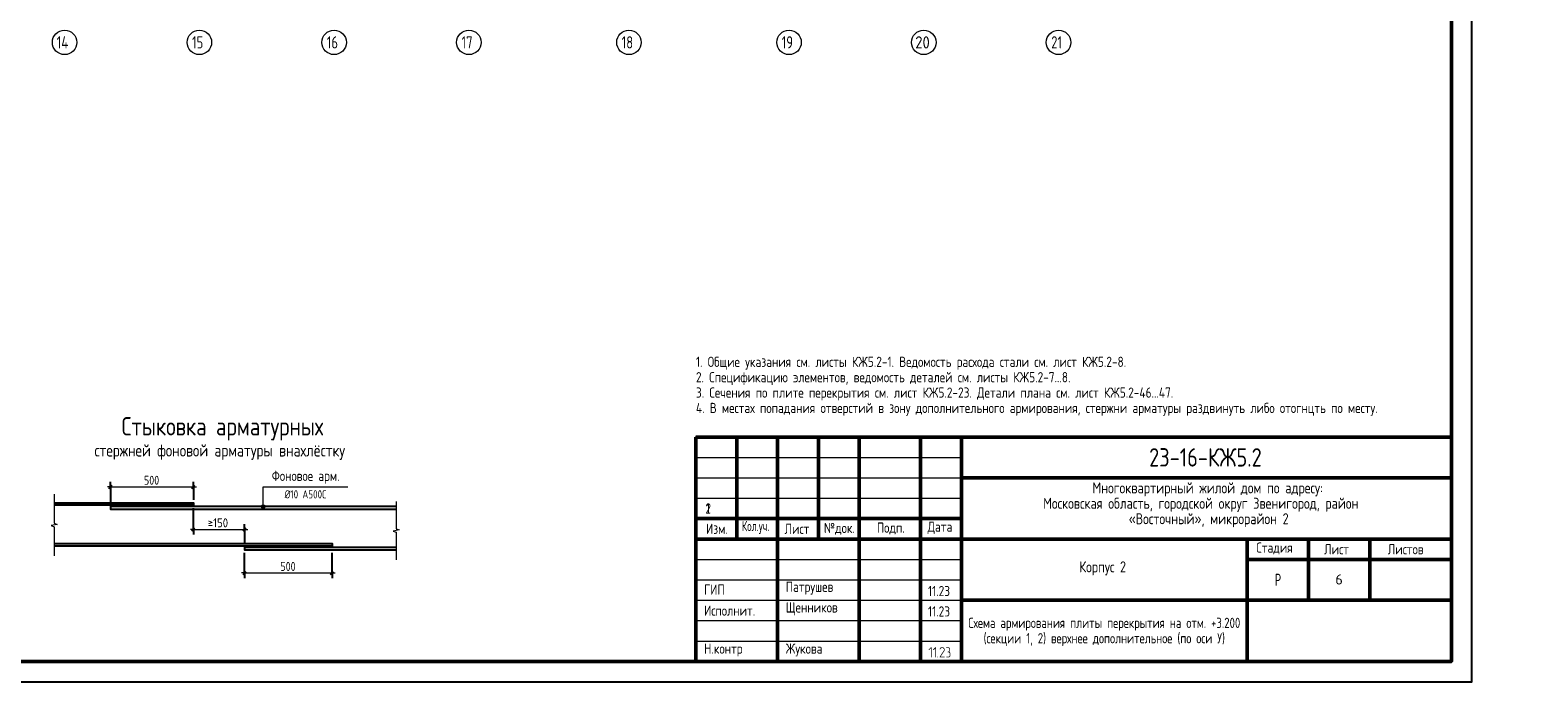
# Model space of a CAD drawing. Header units: millimetres. Extents: x 0 to 61017, y 0 to 42000.
# Tile 11 of 24: x 24096 to 61017, y 0 to 15970. Entities that reach past the tile are written whole.
import ezdxf

# ---------------------------------------------------------------- set-up
doc = ezdxf.new("R2010")
doc.units = ezdxf.units.MM
doc.linetypes.add('______5', pattern=[1100, 800, -100, 100, -100])
for name, color, linetype, lineweight in [('Standard', 7, 'Continuous', 25), ('Оси', 40, '______5', 18), ('Примечания', 7, 'Continuous', 25)]:
    doc.layers.add(name, color=color, linetype=linetype, lineweight=lineweight)
doc.styles.add('GOST 2.304-81', font='txt')
doc.styles.add('ISOCPEUR', font='txt')

msp = doc.modelspace()

# ---------------------------------------------------------------- hatches: boundary and pattern name
at = {"layer": 'Standard', "linetype": 'Continuous', "lineweight": 25, "transparency": 33554687}
for points in [[(46172, 610), (46172, 609), (46172, 608), (46172, 607), (46171, 606), (46171, 605), (46171, 605), (46170, 604), (46169, 603), (46168, 602), (46167, 602), (46165, 601), (46163, 601), (46163, 601), (46162, 601), (46161, 601), (46161, 602), (46160, 602), (46159, 602), (46158, 603), (46157, 603), (46156, 604), (46156, 605), (46155, 605), (46155, 606), (46155, 607), (46154, 608), (46154, 609), (46154, 610), (46154, 820), (46116, 782), (46115, 780), (46113, 780), (46112, 779), (46110, 779), (46108, 779), (46107, 780), (46105, 780), (46104, 782), (46102, 783), (46102, 785), (46101, 786), (46101, 788), (46101, 788), (46101, 789), (46101, 790), (46102, 790), (46102, 791), (46102, 792), (46103, 793), (46104, 794), (46157, 848), (46158, 849), (46160, 849), (46161, 850), (46163, 850), (46165, 850), (46166, 849), (46168, 849), (46169, 848), (46170, 847), (46170, 846), (46171, 846), (46171, 845), (46172, 844), (46172, 843), (46172, 842), (46172, 841)], [(46279, 610), (46279, 609), (46278, 608), (46278, 607), (46278, 606), (46278, 605), (46277, 605), (46277, 604), (46276, 603), (46275, 602), (46273, 602), (46272, 601), (46270, 601), (46269, 601), (46269, 601), (46268, 601), (46267, 602), (46266, 602), (46265, 602), (46265, 603), (46263, 603), (46263, 604), (46262, 605), (46262, 605), (46261, 606), (46261, 607), (46261, 608), (46261, 609), (46261, 610), (46261, 820), (46223, 782), (46221, 780), (46220, 780), (46218, 779), (46217, 779), (46215, 779), (46213, 780), (46212, 780), (46210, 782), (46209, 783), (46208, 785), (46208, 786), (46208, 788), (46208, 788), (46208, 789), (46208, 790), (46208, 790), (46209, 791), (46209, 792), (46210, 793), (46210, 794), (46263, 848), (46265, 849), (46266, 849), (46268, 850), (46269, 850), (46271, 850), (46273, 849), (46274, 849), (46276, 848), (46276, 847), (46277, 846), (46277, 846), (46278, 845), (46278, 844), (46278, 843), (46279, 842), (46279, 841)], [(46482, 601), (46376, 601), (46375, 601), (46373, 602), (46371, 603), (46370, 604), (46369, 606), (46368, 607), (46367, 609), (46367, 611), (46367, 612), (46368, 613), (46368, 614), (46369, 615), (46466, 763), (46470, 770), (46473, 776), (46474, 779), (46474, 782), (46475, 786), (46475, 789), (46475, 791), (46475, 793), (46474, 795), (46474, 798), (46473, 800), (46473, 802), (46472, 804), (46471, 805), (46470, 807), (46469, 809), (46468, 811), (46467, 813), (46465, 814), (46464, 816), (46462, 818), (46460, 819), (46459, 821), (46457, 822), (46455, 823), (46453, 824), (46451, 826), (46449, 827), (46447, 828), (46445, 828), (46443, 829), (46441, 830), (46439, 831), (46436, 831), (46434, 831), (46432, 832), (46430, 832), (46428, 832), (46424, 832), (46421, 831), (46418, 831), (46416, 830), (46413, 829), (46410, 828), (46407, 827), (46405, 825), (46402, 823), (46400, 821), (46397, 819), (46395, 816), (46393, 813), (46391, 809), (46389, 806), (46388, 802), (46387, 800), (46386, 799), (46385, 798), (46384, 798), (46384, 797), (46382, 797), (46381, 796), (46380, 796), (46378, 796), (46376, 797), (46374, 797), (46373, 798), (46372, 799), (46372, 800), (46371, 800), (46371, 801), (46371, 802), (46370, 803), (46370, 804), (46370, 805), (46371, 808), (46372, 811), (46373, 813), (46374, 816), (46375, 818), (46376, 820), (46378, 823), (46379, 825), (46380, 827), (46382, 829), (46383, 831), (46385, 832), (46387, 834), (46388, 836), (46390, 837), (46392, 839), (46394, 840), (46398, 843), (46401, 844), (46405, 846), (46409, 848), (46413, 849), (46418, 849), (46422, 850), (46427, 850), (46430, 850), (46433, 850), (46436, 849), (46439, 849), (46442, 848), (46445, 848), (46448, 847), (46451, 846), (46454, 845), (46456, 843), (46459, 842), (46462, 840), (46464, 839), (46467, 837), (46470, 835), (46472, 833), (46475, 830), (46477, 828), (46479, 825), (46481, 823), (46483, 820), (46485, 818), (46487, 815), (46488, 812), (46489, 810), (46490, 807), (46491, 804), (46492, 801), (46492, 798), (46493, 795), (46493, 792), (46493, 789), (46493, 784), (46492, 780), (46492, 776), (46490, 772), (46490, 770), (46489, 767), (46488, 765), (46487, 763), (46486, 760), (46484, 758), (46483, 755), (46481, 753), (46393, 619), (46482, 619), (46484, 619), (46486, 618), (46487, 618), (46488, 616), (46490, 615), (46491, 613), (46491, 612), (46491, 610), (46491, 609), (46491, 607), (46490, 606), (46489, 604), (46488, 603), (46488, 603), (46487, 602), (46486, 602), (46485, 602), (46484, 601), (46483, 601)], [(46605, 737), (46608, 736), (46611, 734), (46614, 732), (46616, 730), (46619, 727), (46621, 724), (46623, 722), (46625, 718), (46627, 715), (46629, 712), (46630, 708), (46632, 705), (46633, 701), (46633, 697), (46634, 694), (46634, 690), (46634, 655), (46634, 652), (46633, 649), (46633, 646), (46633, 644), (46632, 641), (46631, 639), (46631, 636), (46630, 634), (46629, 632), (46627, 629), (46626, 627), (46625, 625), (46623, 623), (46622, 621), (46620, 619), (46618, 617), (46616, 615), (46614, 613), (46612, 611), (46610, 610), (46608, 609), (46605, 607), (46603, 606), (46601, 605), (46598, 604), (46596, 603), (46594, 603), (46591, 602), (46588, 602), (46586, 602), (46583, 601), (46580, 601), (46536, 601), (46534, 601), (46532, 602), (46531, 603), (46529, 604), (46528, 605), (46528, 607), (46527, 608), (46527, 610), (46527, 611), (46528, 613), (46528, 614), (46529, 616), (46530, 616), (46530, 617), (46531, 618), (46532, 618), (46533, 619), (46534, 619), (46535, 619), (46536, 619), (46580, 619), (46584, 619), (46588, 620), (46591, 620), (46594, 622), (46597, 623), (46600, 625), (46603, 627), (46606, 629), (46608, 632), (46610, 635), (46612, 638), (46613, 641), (46615, 644), (46615, 647), (46616, 651), (46616, 655), (46616, 690), (46616, 694), (46615, 697), (46615, 701), (46613, 704), (46612, 707), (46610, 710), (46608, 713), (46606, 715), (46603, 718), (46600, 720), (46597, 722), (46594, 723), (46591, 724), (46588, 725), (46584, 726), (46580, 726), (46571, 726), (46569, 726), (46568, 726), (46566, 727), (46565, 728), (46564, 730), (46563, 731), (46563, 733), (46563, 735), (46563, 736), (46563, 737), (46564, 738), (46565, 740), (46565, 741), (46566, 742), (46567, 742), (46567, 743), (46568, 743), (46569, 743), (46570, 743), (46571, 743), (46575, 743), (46579, 744), (46582, 745), (46585, 746), (46588, 747), (46591, 749), (46594, 751), (46597, 754), (46599, 756), (46601, 759), (46603, 762), (46604, 765), (46606, 768), (46606, 772), (46607, 775), (46607, 779), (46607, 797), (46607, 800), (46606, 804), (46606, 807), (46604, 810), (46603, 814), (46601, 816), (46599, 819), (46597, 822), (46594, 824), (46591, 826), (46588, 828), (46585, 830), (46582, 831), (46579, 832), (46575, 832), (46571, 832), (46536, 832), (46534, 832), (46532, 833), (46531, 834), (46529, 835), (46528, 836), (46528, 838), (46527, 839), (46527, 841), (46527, 842), (46528, 844), (46528, 845), (46529, 847), (46530, 847), (46530, 848), (46531, 849), (46532, 849), (46533, 850), (46534, 850), (46535, 850), (46536, 850), (46571, 850), (46574, 850), (46577, 850), (46580, 849), (46582, 849), (46585, 849), (46587, 848), (46590, 847), (46592, 846), (46594, 845), (46597, 844), (46599, 843), (46601, 841), (46603, 840), (46605, 838), (46607, 836), (46609, 835), (46611, 833), (46613, 831), (46614, 829), (46616, 826), (46617, 824), (46619, 822), (46620, 820), (46621, 817), (46622, 815), (46622, 812), (46623, 810), (46624, 807), (46624, 805), (46624, 802), (46625, 799), (46625, 797), (46625, 779), (46625, 773), (46625, 772), (46625, 771), (46625, 770), (46624, 770), (46624, 768), (46624, 767), (46623, 767), (46623, 766), (46623, 764), (46622, 761), (46621, 759), (46620, 756), (46618, 753), (46617, 751), (46615, 749), (46614, 746), (46612, 744), (46610, 742), (46608, 740)], [(46323, 619), (46324, 619), (46326, 618), (46327, 618), (46329, 616), (46330, 615), (46331, 613), (46332, 612), (46332, 610), (46332, 609), (46331, 607), (46330, 606), (46329, 604), (46329, 603), (46328, 603), (46327, 602), (46327, 602), (46326, 602), (46325, 601), (46324, 601), (46323, 601), (46321, 601), (46319, 602), (46317, 603), (46316, 604), (46315, 605), (46314, 607), (46314, 608), (46314, 610), (46314, 611), (46314, 613), (46315, 614), (46316, 616), (46317, 616), (46317, 617), (46318, 618), (46319, 618), (46320, 619), (46321, 619), (46322, 619)]]:
    msp.add_hatch(color=7, dxfattribs=at).paths.add_polyline_path(points, flags=16)
at = {"layer": 'Примечания', "linetype": 'Continuous', "lineweight": 13, "transparency": 33554687}
for points in [[(29757, 4294), (29847, 4294), (29840, 4316)], [(29757, 4294), (29840, 4316), (29763, 4316)], [(29763, 4271), (29847, 4294), (29757, 4294)], [(29763, 4316), (29840, 4316), (29824, 4333)], [(29763, 4316), (29824, 4333), (29779, 4333)], [(29763, 4271), (29840, 4271), (29847, 4294)], [(29779, 4255), (29840, 4271), (29763, 4271)], [(29779, 4333), (29824, 4333), (29802, 4339)], [(29779, 4255), (29824, 4255), (29840, 4271)], [(29824, 4255), (29779, 4255), (29802, 4249)]]:
    msp.add_hatch(color=7, dxfattribs=at).paths.add_polyline_path(points)

# ---------------------------------------------------------------- linework, layer by layer
at = {"layer": 'Standard', "color": 7, "linetype": 'Continuous', "lineweight": 50, "transparency": 33554687}
for p, q in [((40400, 500), (40400, 6000)), ((40400, 6000), (58900, 6000)), ((41400, 3500), (41400, 6000)), ((42400, 500), (42400, 6000)), ((43400, 3500), (43400, 6000)), ((44400, 500), (44400, 6000)), ((45900, 500), (45900, 6000)), ((46900, 500), (46900, 6000)), ((46900, 5000), (58900, 5000)), ((40400, 4000), (46900, 4000)), ((40400, 4000), (46900, 4000)), ((40400, 3500), (46900, 3500)), ((40400, 3500), (46900, 3500)), ((46900, 3500), (58900, 3500)), ((53900, 2000), (53900, 3500)), ((55400, 2000), (55400, 3500)), ((56900, 2000), (56900, 3500)), ((53900, 3000), (58900, 3000)), ((46900, 2000), (58900, 2000)), ((53900, 500), (53900, 2000)), ((53900, 500), (53900, 2000))]:
    msp.add_line(p, q, dxfattribs=at)
at = {"layer": 'Standard', "color": 7, "linetype": 'Continuous', "lineweight": 25, "transparency": 33554687}
for p, q in [((58900, 500), (58900, 6000)), ((40400, 500), (58900, 500)), ((40400, 500), (58900, 500)), ((40400, 500), (58900, 500))]:
    msp.add_line(p, q, dxfattribs=at)
at = {"layer": 'Standard', "color": 7, "linetype": 'Continuous', "lineweight": 13, "transparency": 33554687}
for p, q in [((40400, 5500), (46900, 5500)), ((40400, 5000), (46900, 5000)), ((40400, 4500), (46900, 4500)), ((40400, 3000), (46900, 3000)), ((40400, 2500), (46900, 2500)), ((40400, 2500), (46900, 2500)), ((40400, 2000), (46900, 2000)), ((40400, 2000), (46900, 2000)), ((40400, 1500), (46900, 1500)), ((40400, 1000), (46900, 1000))]:
    msp.add_line(p, q, dxfattribs=at)
msp.add_lwpolyline([(0, 0), (59400, 0), (59400, 42000), (0, 42000), (0, 0)], close=True, dxfattribs=at)
for points in [[(0, 42000), (0, 0), (59400, 0), (59400, 42000), (0, 42000)], [(59400, 42000), (0, 42000), (0, 0), (59400, 0), (59400, 42000)], [(59400, 42000), (0, 42000), (0, 0), (59400, 0), (59400, 42000)]]:
    msp.add_lwpolyline(points, dxfattribs=at)
at = {"layer": 'Standard', "color": 7, "linetype": 'Continuous', "lineweight": 25, "transparency": 33554687}
for points in [[(0, 42000), (0, 0), (59400, 0), (59400, 42000), (0, 42000)], [(58900, 6000), (40400, 6000), (40400, 500), (58900, 500), (58900, 6000)]]:
    msp.add_lwpolyline(points, dxfattribs=at)
at = {"layer": 'Standard', "color": 7, "linetype": 'Continuous', "lineweight": 50, "transparency": 33554687}
msp.add_lwpolyline([(2000, 41500), (58900, 41500), (58900, 500), (2000, 500), (2000, 41500)], close=True, dxfattribs=at)
at = {"layer": 'Оси', "color": 7, "linetype": 'Continuous', "lineweight": 13, "transparency": 33554687}
for centre in [(24940, 15670), (28240, 15670), (31540, 15670), (34840, 15670), (38760, 15670), (42680, 15670), (45980, 15670), (49280, 15670)]:
    msp.add_circle(centre, 300, dxfattribs=at)
at = {"layer": 'Примечания', "color": 7, "linetype": 'Continuous', "lineweight": 25, "transparency": 33554687}
for p, q in [((26027, 4742), (26102, 4817)), ((28057, 4742), (28132, 4817)), ((28057, 3699), (28132, 3774)), ((29312, 3699), (29387, 3774)), ((29312, 2630), (29387, 2705)), ((31452, 2630), (31527, 2705))]:
    msp.add_line(p, q, dxfattribs=at)
at = {"layer": 'Примечания', "color": 253, "linetype": 'Continuous', "lineweight": -3, "true_color": 0xa0a0a0, "transparency": 33554687}
for p, q in [((26064, 4780), (26064, 4905)), ((28094, 4780), (28094, 4905)), ((26064, 4780), (26064, 4655)), ((26064, 4780), (26064, 4369)), ((28094, 4780), (28094, 4655)), ((28094, 4780), (28094, 4464)), ((28094, 3737), (28094, 4254)), ((28094, 3737), (28094, 3862)), ((28094, 3737), (28094, 3612)), ((29349, 3737), (29349, 3862)), ((29349, 3737), (29349, 3612)), ((29349, 3737), (29349, 3369)), ((29349, 2668), (29349, 3159)), ((31489, 2668), (31489, 3159)), ((29349, 2668), (29349, 2793)), ((29349, 2668), (29349, 2543)), ((31489, 2668), (31489, 2793)), ((31489, 2668), (31489, 2543))]:
    msp.add_line(p, q, dxfattribs=at)
at = {"layer": 'Примечания', "color": 7, "linetype": 'Continuous', "lineweight": 13, "transparency": 33554687}
for p, q in [((24683, 4601), (24683, 3891)), ((26064, 4780), (25989, 4780)), ((26064, 4780), (28094, 4780)), ((28094, 4780), (28169, 4780)), ((29757, 4294), (29757, 4294)), ((29802, 4339), (29802, 4339)), ((29802, 4249), (29802, 4249)), ((29847, 4294), (29847, 4294)), ((33060, 4421), (33060, 3751)), ((24758, 3860), (24608, 3830)), ((24608, 3830), (24683, 3800)), ((24683, 3891), (24758, 3860)), ((24683, 3800), (24683, 3089)), ((28094, 3737), (28019, 3737)), ((28094, 3737), (29349, 3737)), ((29349, 3737), (29424, 3737)), ((33135, 3722), (32985, 3693)), ((32985, 3693), (33060, 3665)), ((33060, 3751), (33135, 3722)), ((33060, 3665), (33060, 2994)), ((24683, 3089), (24683, 3089)), ((33060, 2994), (33060, 2994)), ((29349, 2668), (29274, 2668)), ((29349, 2668), (31489, 2668)), ((31489, 2668), (31564, 2668))]:
    msp.add_line(p, q, dxfattribs=at)
msp.add_lwpolyline([(29802, 4294), (29802, 4780), (31879, 4780)], dxfattribs=at)
at = {"layer": 'Примечания', "color": 7, "linetype": 'Continuous', "lineweight": 25, "transparency": 33554687}
for points in [[(24683, 4389), (28094, 4389), (28094, 4329), (24683, 4329)], [(33060, 4294), (26064, 4294), (26064, 4234), (33060, 4234)], [(24683, 3389), (31489, 3389), (31489, 3329), (24683, 3329)], [(33060, 3294), (29349, 3294), (29349, 3234), (33060, 3234)]]:
    msp.add_lwpolyline(points, dxfattribs=at)
at = {"layer": 'Примечания', "color": 7, "linetype": 'Continuous', "lineweight": 13, "transparency": 33554687}
msp.add_circle((29802, 4294), 45, dxfattribs=at)

# ---------------------------------------------------------------- texts
at = {"layer": 'Standard', "color": 7, "linetype": 'Continuous', "lineweight": 25, "transparency": 33554687}
for s, insert, char_height, width, attachment_point, style in [('\\W0.75;21', (49100, 15520), 300, 472.27, 7, 'ISOCPEUR'), ('Многоквартирный\\~жилой\\~дом\\~по\\~адресу:\\~', (50110, 4545), 270, 5717.07, 7, 'GOST 2.304-81'), ('1', (40648, 4125), 250, 231.56, 7, 'GOST 2.304-81'), ('Московская\\~область,\\~городской\\~округ\\~Звенигород,\\~район\\~', (48904, 4167), 270, 8136.21, 7, 'GOST 2.304-81'), ('\\A1;{\\fGOST 2.304-81|i0|b0;\\H250.000000;\\W1.000000;\\C7;2}\\P', (40702, 4375), 250, 283.33, 2, 'GOST 2.304-81'), ('«Восточный»,\\~микрорайон\\~2', (50997, 3789), 270, 3952.82, 7, 'GOST 2.304-81'), ('Изм.', (40648, 3625), 250, 631.15, 7, 'GOST 2.304-81'), ('\\W0.83;Кол.уч.', (41527, 3625), 250, 799.96, 7, 'GOST 2.304-81'), ('Лист', (42571, 3625), 250, 782.23, 7, 'GOST 2.304-81'), ('№док.', (43535, 3607), 250, 853.39, 7, 'GOST 2.304-81'), ('Подп.', (44831, 3614), 250, 764.53, 7, 'GOST 2.304-81'), ('Дата', (46073, 3625), 250, 782.22, 7, 'GOST 2.304-81'), ('Стадия', (54121, 3125), 250, 1031.11, 7, 'GOST 2.304-81'), ('Лист', (55784, 3125), 250, 782.22, 7, 'GOST 2.304-81'), ('Листов', (57343, 3125), 250, 1066.5, 7, 'GOST 2.304-81'), ('Корпус\\~2', (49788, 2610), 270, 1362.87, 7, 'GOST 2.304-81'), ('\\W0.77;Р', (54577, 2350), 300, 262.92, 7, 'GOST 2.304-81'), ('ГИП', (40600, 2137), 250, 586.8, 7, 'GOST 2.304-81'), ('Патрушев', (42600, 2137), 250, 1386.36, 7, 'GOST 2.304-81'), ('11.23', (46083, 2101), 250, 693.37, 7, 'GOST 2.304-81'), ('Исполнит.', (40600, 1622), 250, 1386.36, 7, 'GOST 2.304-81'), ('Щенников', (42600, 1631), 250, 1333.08, 7, 'GOST 2.304-81'), ('11.23', (46083, 1601), 250, 693.37, 7, 'GOST 2.304-81'), ('Н.контр', (40600, 622), 250, 1102.08, 7, 'GOST 2.304-81'), ('Жукова', (42600, 622), 250, 1031.11, 7, 'GOST 2.304-81')]:
    msp.add_mtext(s, dxfattribs=dict(at, insert=insert, char_height=char_height, width=width, attachment_point=attachment_point, style=style))
at = {"layer": 'Standard', "color": 7, "linetype": 'Continuous', "lineweight": 13, "transparency": 33554687, "insert": (40400, 7967), "char_height": 250, "width": 20566.88, "attachment_point": 1, "line_spacing_factor": 0.903614}
msp.add_mtext('\\A1;{\\fGOST 2.304-81|i0|b0;\\H250.000000;\\W1.000000;\\C7;1. Общие указания см. листы КЖ5.2-1. Ведомость расхода стали см. лист КЖ5.2-8.}\\P{\\fGOST 2.304-81|i0|b0;\\H250.000000;\\W1.000000;\\C7;2. Спецификацию элементов, ведомость деталей см. листы КЖ5.2-7...8.}\\P{\\fGOST 2.304-81|i0|b0;\\H250.000000;\\W1.000000;\\C7;3. Сечения по плите перекрытия см. лист КЖ5.2-23. Детали плана см. лист КЖ5.2-46...47.}\\P{\\fGOST 2.304-81|i0|b0;\\H250.000000;\\W1.000000;\\C7;4. В местах попадания отверстий в зону дополнительного армирования, стержни арматуры раздвинуть либо отогнцть по месту.}\\P', dxfattribs=at)
at = {"layer": 'Standard', "color": 7, "linetype": 'Continuous', "lineweight": 50, "transparency": 33554687, "insert": (51498, 5275), "char_height": 450, "width": 3038.67, "attachment_point": 7, "style": 'GOST 2.304-81'}
msp.add_mtext('23-16-КЖ5.2', dxfattribs=at)
at = {"layer": 'Standard', "color": 7, "linetype": 'Continuous', "lineweight": 13, "transparency": 33554687, "insert": (56150, 2510), "char_height": 250, "width": 272.22, "attachment_point": 5, "style": 'ISOCPEUR'}
msp.add_mtext('\\A1;{\\fISOCPEUR|i0|b0;\\H250.000000;\\W1.000000;\\C7;6}\\P', dxfattribs=at)
at = {"layer": 'Standard', "color": 7, "linetype": 'Continuous', "lineweight": 25, "transparency": 33554687, "insert": (50400, 1571), "char_height": 250, "width": 8087.5, "attachment_point": 2, "line_spacing_factor": 0.903614}
msp.add_mtext('\\A1;{\\fGOST 2.304-81|i0|b0;\\H250.000000;\\W0.952381;\\C7;Схема армирования плиты перекрытия на отм. +3.200}\\P{\\fGOST 2.304-81|i0|b0;\\H250.000000;\\W0.952381;\\C7;(секции 1, 2) верхнее дополнительное (по оси У)}\\P', dxfattribs=at)
at = {"layer": 'Оси', "color": 7, "linetype": 'Continuous', "lineweight": 25, "transparency": 33554687, "char_height": 300, "attachment_point": 7, "style": 'ISOCPEUR'}
for s, insert, width in [('\\W0.76;14', (24745, 15520), 504.56), ('\\W0.75;15', (28060, 15520), 472.28), ('\\W0.75;16', (31360, 15520), 472.28), ('\\W0.75;17', (34660, 15520), 472.28), ('\\W0.75;18', (38580, 15520), 472.29), ('\\W0.75;19', (42500, 15520), 472.27), ('\\W0.87;20', (45770, 15520), 550.8)]:
    msp.add_mtext(s, dxfattribs=dict(at, insert=insert, width=width))
at = {"layer": 'Примечания', "color": 7, "linetype": 'Continuous', "lineweight": 50, "transparency": 33554687, "attachment_point": 7, "style": 'GOST 2.304-81'}
for s, insert, char_height, width in [('Стыковка\\~арматурных', (26336, 5915), 450, 5309.47), ('фоновой\\~и\\~дополнительной\\~арматуры', (14485, 5361), 350, 6865.7), ('стержней\\~фоновой\\~арматуры\\~внахлёстку', (25673, 5440), 300, 6502.98)]:
    msp.add_mtext(s, dxfattribs=dict(at, insert=insert, char_height=char_height, width=width))
at = {"layer": 'Примечания', "color": 7, "linetype": 'Continuous', "lineweight": 25, "transparency": 33554687, "attachment_point": 7}
for s, insert, char_height, width, style in [('Фоновое\\~арм.', (30012, 4855), 250, 1812.59, 'GOST 2.304-81'), ('500', (26884, 4830), 220, 516.4, 'GOST 2.304-81'), ('Ø10\\~А500С', (30329, 4495), 200, 1153.95, 'GOST 2.304-81'), ('\\W0.87;≥150', (28447, 3787), 220, 666.9, 'ISOCPEUR'), ('500', (30224, 2718), 220, 516.4, 'GOST 2.304-81')]:
    msp.add_mtext(s, dxfattribs=dict(at, insert=insert, char_height=char_height, width=width, style=style))

doc.saveas('drawing.dxf')
